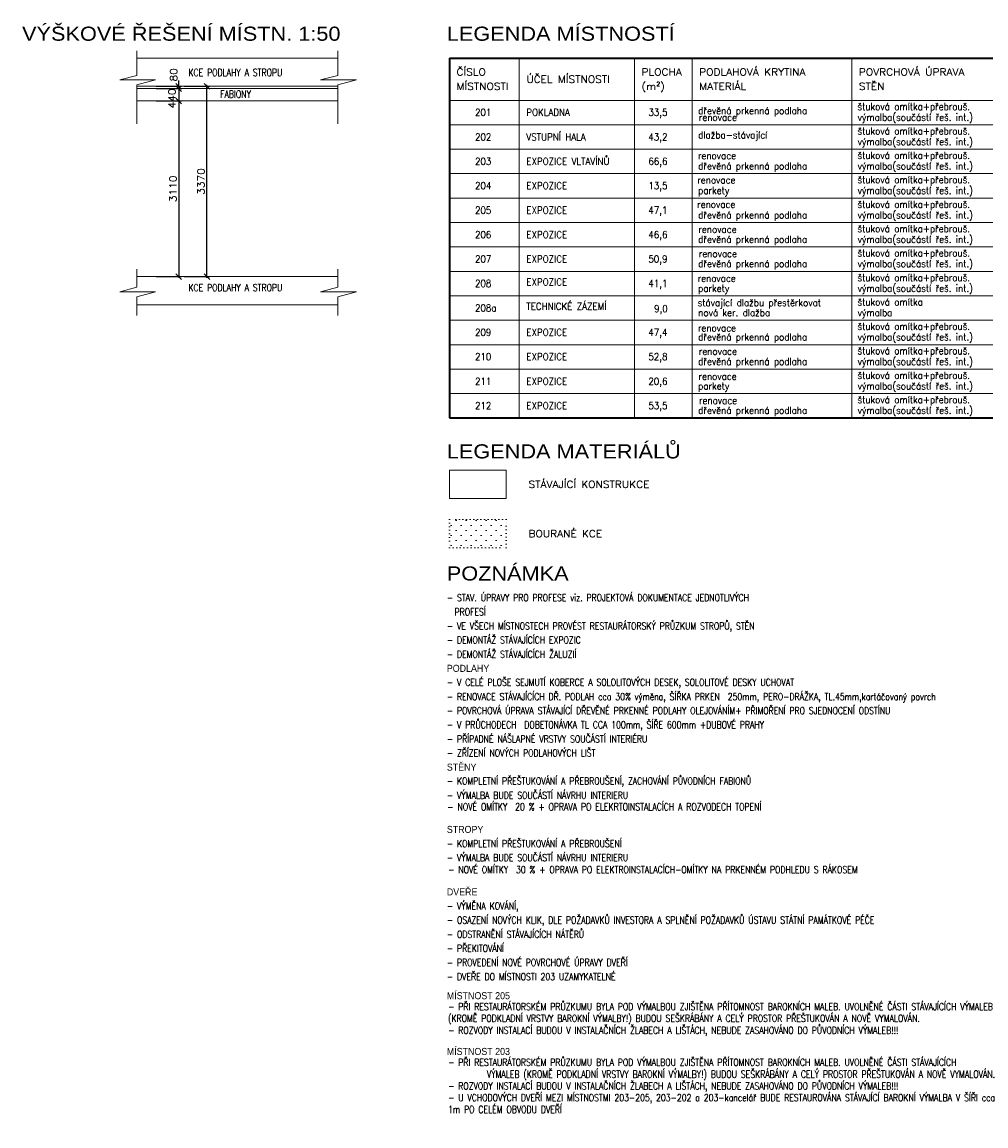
# Model space of a CAD drawing. Header units: millimetres. Extents: x 51292 to 288261, y 1680 to 40825.
# Tile 8 of 10: x 186171 to 220287, y 1735 to 40825. Entities that reach past the tile are written whole.
import ezdxf

# ---------------------------------------------------------------- set-up
doc = ezdxf.new("R2010")
doc.units = ezdxf.units.MM
doc.linetypes.add('TEČKOVANÁ', pattern=[6.35, 0, -6.35])
for name, color, linetype, lineweight in [('Bourání', 6, 'TEČKOVANÁ', 13), ('Koty', 1, 'Continuous', 13), ('Tabulky', 7, 'Continuous', 13), ('Tenká', 7, 'Continuous', 13), ('Text', 40, 'Continuous', 13), ('Tlusta', 6, 'Continuous', 35)]:
    doc.layers.add(name, color=color, linetype=linetype, lineweight=lineweight)
doc.styles.add('ARIAL100', font='arial.ttf', dxfattribs={"width": 0.9})
doc.styles.add('ROMANS100', font='romans.shx', dxfattribs={"width": 0.8})
doc.styles.add('Tom1', font='romans.shx', dxfattribs={"width": 1.1})
doc.styles.add('Tom2', font='arial.ttf', dxfattribs={"width": 1.1})
doc.dimstyles.new('Tom1-100', dxfattribs={"dimtxt": 250, "dimasz": 200, "dimexe": 100, "dimexo": 600, "dimgap": 80, "dimtad": 1, "dimdec": 0, "dimrnd": 5, "dimzin": 1, "dimtxsty": 'Tom1', "dimblk": 'OBLIQUE', "dimcen": 0.09, "dimdle": 50, "dimadec": 0, "dimazin": 0, "dimtfac": 1, "dimtdec": 0, "dimtix": 1, "dimtmove": 2, "dimatfit": 1, "dimldrblk": 'OBLIQUE', "dimfxl": 0, "dimarcsym": 0})

# ---------------------------------------------------------------- blocks, each defined once
blk = doc.blocks.new('_Oblique')
at = {"color": 0, "linetype": 'ByBlock', "lineweight": -2}
blk.add_line((-0.5, -0.5), (0.5, 0.5), dxfattribs=at)
blk = doc.blocks.new('*D60')
at = {"layer": 'Defpoints', "color": 0, "transparency": 16777216}
for p in [(190235, 38552), (190235, 38472), (191716, 38472)]:
    blk.add_point(p, dxfattribs=at)
at = {"layer": 'Koty', "color": 0, "lineweight": -2, "transparency": 16777216}
for p, q in [((191716, 38552), (191716, 38752)), ((190916, 38552), (191816, 38552)), ((190916, 38472), (191816, 38472)), ((191716, 38552), (191716, 38472)), ((191716, 38472), (191716, 38272))]:
    blk.add_line(p, q, dxfattribs=at)
at = {"layer": 'Koty', "color": 0, "lineweight": -2, "transparency": 16777216, "xscale": 200, "yscale": 200, "zscale": 200}
for p, rotation in [((191716, 38552), 270), ((191716, 38472), 90)]:
    blk.add_blockref('_Oblique', p, dxfattribs=dict(at, rotation=rotation))
at = {"layer": 'Koty', "color": 0, "transparency": 16777216, "insert": (191533, 38954), "char_height": 250, "attachment_point": 5, "rotation": 90, "style": 'Tom1'}
blk.add_mtext('80', dxfattribs=at)
blk = doc.blocks.new('*D61')
at = {"layer": 'Defpoints', "color": 0, "transparency": 16777216}
for p in [(190235, 38472), (190235, 38032), (191716, 38032)]:
    blk.add_point(p, dxfattribs=at)
at = {"layer": 'Koty', "color": 0, "lineweight": -2, "transparency": 16777216}
for p, q in [((190916, 38472), (191816, 38472)), ((191716, 38522), (191716, 37982)), ((190916, 38032), (191816, 38032))]:
    blk.add_line(p, q, dxfattribs=at)
at = {"layer": 'Koty', "color": 0, "lineweight": -2, "transparency": 16777216, "xscale": 200, "yscale": 200, "zscale": 200}
for p, rotation in [((191716, 38472), 90), ((191716, 38032), 270)]:
    blk.add_blockref('_Oblique', p, dxfattribs=dict(at, rotation=rotation))
at = {"layer": 'Koty', "color": 0, "transparency": 16777216, "insert": (191481, 38119), "char_height": 250, "attachment_point": 5, "rotation": 90, "style": 'Tom1'}
blk.add_mtext('440', dxfattribs=at)
blk = doc.blocks.new('*D62')
at = {"layer": 'Defpoints', "color": 0, "transparency": 16777216}
for p in [(190235, 38032), (190235, 31812), (191716, 31812)]:
    blk.add_point(p, dxfattribs=at)
at = {"layer": 'Koty', "color": 0, "lineweight": -2, "transparency": 16777216}
for p, q in [((190916, 38032), (191816, 38032)), ((191716, 38082), (191716, 31762)), ((190916, 31812), (191816, 31812))]:
    blk.add_line(p, q, dxfattribs=at)
at = {"layer": 'Koty', "color": 0, "lineweight": -2, "transparency": 16777216, "xscale": 200, "yscale": 200, "zscale": 200}
for p, rotation in [((191716, 38032), 90), ((191716, 31812), 270)]:
    blk.add_blockref('_Oblique', p, dxfattribs=dict(at, rotation=rotation))
at = {"layer": 'Koty', "color": 0, "transparency": 16777216, "insert": (191511, 34922), "char_height": 250, "attachment_point": 5, "rotation": 90, "style": 'Tom1'}
blk.add_mtext('3110', dxfattribs=at)
blk = doc.blocks.new('*D63')
at = {"layer": 'Defpoints', "color": 0, "transparency": 16777216}
for p in [(190235, 38552), (192712, 38552), (190235, 31812)]:
    blk.add_point(p, dxfattribs=at)
at = {"layer": 'Koty', "color": 0, "lineweight": -2, "transparency": 16777216}
for p, q in [((191912, 38552), (192812, 38552)), ((192712, 31762), (192712, 38602)), ((191912, 31812), (192812, 31812))]:
    blk.add_line(p, q, dxfattribs=at)
at = {"layer": 'Koty', "color": 0, "lineweight": -2, "transparency": 16777216, "xscale": 200, "yscale": 200, "zscale": 200}
for p, rotation in [((192712, 38552), 90), ((192712, 31812), 270)]:
    blk.add_blockref('_Oblique', p, dxfattribs=dict(at, rotation=rotation))
at = {"layer": 'Koty', "color": 0, "transparency": 16777216, "insert": (192507, 35182), "char_height": 250, "attachment_point": 5, "rotation": 90, "style": 'Tom1'}
blk.add_mtext('3370', dxfattribs=at)

msp = doc.modelspace()

# ---------------------------------------------------------------- hatches: boundary and pattern name
at = {"layer": 'Bourání'}
h = msp.add_hatch(dxfattribs=at)
h.set_pattern_fill('OMITKA', color=256, scale=250, style=0)
h.set_pattern_definition([(45, (98303.2, -865.13), (-176.7767, 176.7767), [0, -250])])
h.paths.add_polyline_path([(201301.9, 23207.6), (201301.9, 22207.6), (203301.9, 22207.6), (203301.9, 23207.6)])

# ---------------------------------------------------------------- linework, layer by layer
at = {"layer": 'Bourání', "ltscale": 20}
msp.add_lwpolyline([(201301.9, 22207.6), (203301.9, 22207.6), (203301.9, 23207.6), (201301.9, 23207.6)], close=True, dxfattribs=at)
at = {"layer": 'Koty'}
for p, q in [((190235, 39808.8), (190235, 38938.6)), ((197341.3, 39808.8), (197341.3, 38938.6)), ((190235, 38938.6), (189628.1, 38776)), ((189628.1, 38776), (190897.6, 38776)), ((190897.6, 38776), (190235, 38598.4)), ((197341.3, 38938.6), (196734.5, 38776)), ((196734.5, 38776), (198004, 38776)), ((198004, 38776), (197341.3, 38598.4)), ((190235, 38598.4), (190235, 37221.1)), ((197341.3, 38598.4), (197341.3, 37221.1)), ((190235, 32068.8), (190235, 31434.4)), ((197341.3, 32068.8), (197341.3, 31434.4)), ((190235, 31434.4), (189628.1, 31271.8)), ((189628.1, 31271.8), (190897.6, 31271.8)), ((190897.6, 31271.8), (190235, 31094.2)), ((197341.3, 31434.4), (196734.5, 31271.8)), ((196734.5, 31271.8), (198004, 31271.8)), ((198004, 31271.8), (197341.3, 31094.2)), ((190235, 31094.2), (190235, 30436.4)), ((197341.3, 31094.2), (197341.3, 30436.4))]:
    msp.add_line(p, q, dxfattribs=at)
at = {"layer": 'Tabulky'}
for p, q in [((203770, 39552.3), (203770, 26805.6)), ((207848.6, 39552.3), (207848.6, 26805.6)), ((209891.1, 39552.3), (209891.1, 26805.6)), ((215538.8, 39552.3), (215538.8, 26805.6)), ((201301.9, 38052.3), (230541.7, 38052.3)), ((201301.9, 37187.2), (230541.7, 37187.2)), ((201301.9, 36322.1), (230541.7, 36322.1)), ((201301.9, 35456.9), (230541.7, 35456.9)), ((201301.9, 34591.8), (230541.7, 34591.8)), ((201301.9, 33726.7), (230541.7, 33726.7)), ((201301.9, 32861.6), (230541.7, 32861.6)), ((201301.9, 31996.4), (230541.7, 31996.4)), ((201301.9, 31131.3), (230541.7, 31131.3)), ((201301.9, 30266.2), (230541.7, 30266.2)), ((201301.9, 29401), (230541.7, 29401)), ((201301.9, 28535.9), (230541.7, 28535.9)), ((201301.9, 27670.8), (230541.7, 27670.8))]:
    msp.add_line(p, q, dxfattribs=at)
at = {"layer": 'Tenká'}
for p, q in [((197341.3, 39552.3), (190235, 39552.3)), ((197341.3, 38552.3), (190235, 38552.3)), ((197341.3, 38472.3), (190235, 38472.3)), ((197341.3, 38032.3), (190235, 38032.3)), ((197341.3, 31812.3), (190235, 31812.3)), ((197341.3, 30812.3), (190235, 30812.3))]:
    msp.add_line(p, q, dxfattribs=at)
msp.add_lwpolyline([(201301.9, 23957.6), (203301.9, 23957.6), (203301.9, 24957.6), (201301.9, 24957.6)], close=True, dxfattribs=at)
at = {"layer": 'Tlusta'}
for p, q in [((201301.9, 39552.3), (230541.7, 39552.3)), ((201301.9, 39552.3), (201301.9, 26805.6)), ((201301.9, 26805.6), (230541.7, 26805.6))]:
    msp.add_line(p, q, dxfattribs=at)

# ---------------------------------------------------------------- texts
at = {"layer": 'Koty', "style": 'ROMANS100', "width": 0.8}
for s, p in [('KCE PODLAHY A STROPU', (192058.5, 38913.7)), ('FABIONY', (193181.8, 38147.1)), ('KCE PODLAHY A STROPU', (192058.5, 31292.1))]:
    msp.add_text(s, height=250, dxfattribs=at).set_placement(p)
at = {"layer": 'Koty', "char_height": 250, "width": 21111.486, "attachment_point": 1, "style": 'ROMANS100'}
for s, insert in [('- PŘI RESTAURÁTORSKÉM PRŮZKUMU BYLA POD VÝMALBOU ZJIŠTĚNA PŘÍTOMNOST BAROKNÍCH MALEB. UVOLNĚNÉ ČÁSTI STÁVAJÍCÍCH VÝMALEB (KROMĚ PODKLADNÍ VRSTVY BAROKNÍ VÝMALBY!) BUDOU SEŠKRÁBÁNY A CELÝ PROSTOR PŘEŠTUKOVÁN A NOVĚ VYMALOVÁN.\\P- ROZVODY INSTALACÍ BUDOU V INSTALAČNÍCH ŽLABECH A LIŠTÁCH, NEBUDE ZASAHOVÁNO DO PŮVODNÍCH VÝMALEB!!!', (201249.8, 6083)), ('- PŘI RESTAURÁTORSKÉM PRŮZKUMU BYLA POD VÝMALBOU ZJIŠTĚNA PŘÍTOMNOST BAROKNÍCH MALEB. UVOLNĚNÉ ČÁSTI STÁVAJÍCÍCH                     VÝMALEB (KROMĚ PODKLADNÍ VRSTVY BAROKNÍ VÝMALBY!) BUDOU SEŠKRÁBÁNY A CELÝ PROSTOR PŘEŠTUKOVÁN A NOVĚ VYMALOVÁN.\\P- ROZVODY INSTALACÍ BUDOU V INSTALAČNÍCH ŽLABECH A LIŠTÁCH, NEBUDE ZASAHOVÁNO DO PŮVODNÍCH VÝMALEB!!!\\P- U VCHODOVÝCH DVEŘÍ MEZI MÍSTNOSTMI 203-205, 203-202 a 203-kancelář BUDE RESTAUROVÁNA STÁVAJÍCÍ BAROKNÍ VÝMALBA V ŠÍŘI cca 1m PO CELÉM OBVODU DVEŘÍ', (201249.8, 4109.5))]:
    msp.add_mtext(s, dxfattribs=dict(at, insert=insert))
at = {"layer": 'Text'}
for s, height, style, width, p in [('VÝŠKOVÉ ŘEŠENÍ MÍSTN. 1:50', 500, 'Tom2', 1.1, (186169.9, 40162.9)), ('LEGENDA MÍSTNOSTÍ', 500, 'Tom2', 1.1, (201204.8, 40162.9)), ('ČÍSLO', 250, 'Tom1', 1.1, (201551.9, 38927.3)), ('PLOCHA', 250, 'Tom1', 1.1, (208098.6, 38927.3)), ('PODLAHOVÁ KRYTINA', 250, 'Tom1', 1.1, (210141.1, 38927.3)), ('POVRCHOVÁ ÚPRAVA', 250, 'Tom1', 1.1, (215788.8, 38927.3)), ('MÍSTNOSTI', 250, 'Tom1', 1.1, (201551.9, 38427.3)), ('ÚČEL MÍSTNOSTI', 250, 'Tom1', 1.1, (204020, 38677.3)), ('(m²)', 250, 'Tom1', 1.1, (208098.6, 38427.3)), ('MATERIÁL', 250, 'Tom1', 1.1, (210141.1, 38427.3)), ('STĚN', 250, 'Tom1', 1.1, (215788.8, 38427.3)), ('štuková omítka+přebrouš.', 250, 'Tom1', 0.9, (215741.8, 37709.9)), ('201', 250, 'Tom1', 0.9, (202202.9, 37498.7)), ('POKLADNA', 250, 'Tom1', 0.9, (204020, 37498.7)), ('33,5', 250, 'Tom1', 0.9, (208339.8, 37498.7)), ('dřevěná prkenná podlaha', 250, 'Tom1', 0.9, (210103.4, 37563)), ('výmalba(součástí řeš. int.)', 250, 'Tom1', 0.9, (215751.1, 37331.7)), ('renovace', 250, 'Tom1', 0.9, (210127.7, 37330.8)), ('štuková omítka+přebrouš.', 250, 'Tom1', 0.9, (215741.8, 36844.8)), ('202', 250, 'Tom1', 0.9, (202202.9, 36633.6)), ('VSTUPNÍ HALA', 250, 'Tom1', 0.9, (204020, 36633.6)), ('43,2', 250, 'Tom1', 0.9, (208339.8, 36633.6)), ('dlažba-stávající', 250, 'Tom1', 0.9, (210103.4, 36697.9)), ('výmalba(součástí řeš. int.)', 250, 'Tom1', 0.9, (215751.1, 36466.6)), ('203', 250, 'Tom1', 0.9, (202202.9, 35768.4)), ('EXPOZICE VLTAVÍNŮ', 250, 'Tom1', 0.9, (204020, 35768.4)), ('66,6', 250, 'Tom1', 0.9, (208339.8, 35768.4)), ('renovace', 250, 'Tom1', 0.9, (210094.4, 35968.6)), ('štuková omítka+přebrouš.', 250, 'Tom1', 0.9, (215741.8, 35979.7)), ('dřevěná prkenná podlaha', 250, 'Tom1', 0.9, (210103.4, 35601.5)), ('výmalba(součástí řeš. int.)', 250, 'Tom1', 0.9, (215751.1, 35601.5)), ('renovace', 250, 'Tom1', 0.9, (210071.3, 35103.1)), ('štuková omítka+přebrouš.', 250, 'Tom1', 0.9, (215741.8, 35114.5)), ('204', 250, 'Tom1', 0.9, (202202.9, 34903.3)), ('EXPOZICE', 250, 'Tom1', 0.9, (204020, 34903.3)), ('13,5', 250, 'Tom1', 0.9, (208339.8, 34903.3)), ('parkety', 250, 'Tom1', 0.9, (210103.4, 34736.3)), ('výmalba(součástí řeš. int.)', 250, 'Tom1', 0.9, (215751.1, 34736.3)), ('renovace', 250, 'Tom1', 0.9, (210068.6, 34247)), ('štuková omítka+přebrouš.', 250, 'Tom1', 0.9, (215741.8, 34249.4)), ('205', 250, 'Tom1', 0.9, (202202.9, 34038.2)), ('EXPOZICE', 250, 'Tom1', 0.9, (204020, 34038.2)), ('47,1', 250, 'Tom1', 0.9, (208339.8, 34038.2)), ('dřevěná prkenná podlaha', 250, 'Tom1', 0.9, (210103.4, 33871.2)), ('výmalba(součástí řeš. int.)', 250, 'Tom1', 0.9, (215751.1, 33871.2)), ('štuková omítka+přebrouš.', 250, 'Tom1', 0.9, (215741.8, 33384.3)), ('206', 250, 'Tom1', 0.9, (202202.9, 33173.1)), ('EXPOZICE', 250, 'Tom1', 0.9, (204020, 33173.1)), ('46,6', 250, 'Tom1', 0.9, (208339.8, 33173.1)), ('dřevěná prkenná podlaha', 250, 'Tom1', 0.9, (210103.4, 33006.1)), ('renovace', 250, 'Tom1', 0.9, (210108.8, 33365)), ('výmalba(součástí řeš. int.)', 250, 'Tom1', 0.9, (215751.1, 33006.1)), ('207', 250, 'Tom1', 0.9, (202202.9, 32307.9)), ('EXPOZICE', 250, 'Tom1', 0.9, (204020, 32307.9)), ('50,9', 250, 'Tom1', 0.9, (208339.8, 32307.9)), ('renovace', 250, 'Tom1', 0.9, (210123.2, 32503.6)), ('štuková omítka+přebrouš.', 250, 'Tom1', 0.9, (215741.8, 32519.1)), ('dřevěná prkenná podlaha', 250, 'Tom1', 0.9, (210103.4, 32140.9)), ('výmalba(součástí řeš. int.)', 250, 'Tom1', 0.9, (215751.1, 32140.9)), ('208', 250, 'Tom1', 0.9, (202202.9, 31442.8)), ('EXPOZICE', 250, 'Tom1', 0.9, (204020, 31498.7)), ('41,1', 250, 'Tom1', 0.9, (208339.8, 31442.8)), ('renovace', 250, 'Tom1', 0.9, (210083.5, 31624.8)), ('štuková omítka+přebrouš.', 250, 'Tom1', 0.9, (215741.8, 31654)), ('parkety', 250, 'Tom1', 0.9, (210103.4, 31275.8)), ('výmalba(součástí řeš. int.)', 250, 'Tom1', 0.9, (215751.1, 31275.8)), ('TECHNICKÉ ZÁZEMÍ', 250, 'Tom1', 0.9, (204020, 30633.6)), ('stávající dlažbu přestěrkovat', 250, 'Tom1', 0.9, (210083.5, 30759.7)), ('štuková omítka', 250, 'Tom1', 0.9, (215741.8, 30788.9)), ('208a', 250, 'Tom1', 0.9, (202202.9, 30577.7)), ('9,0', 250, 'Tom1', 0.9, (208543.2, 30552.2)), ('nová ker. dlažba', 250, 'Tom1', 0.9, (210103.4, 30410.7)), ('výmalba', 250, 'Tom1', 0.9, (215751.1, 30410.7)), ('štuková omítka+přebrouš.', 250, 'Tom1', 0.9, (215741.8, 29923.8)), ('209', 250, 'Tom1', 0.9, (202202.9, 29712.5)), ('EXPOZICE', 250, 'Tom1', 0.9, (204020, 29712.5)), ('47,4', 250, 'Tom1', 0.9, (208339.8, 29712.5)), ('dřevěná prkenná podlaha', 250, 'Tom1', 0.9, (210103.4, 29545.5)), ('renovace', 250, 'Tom1', 0.9, (210093.6, 29864.1)), ('výmalba(součástí řeš. int.)', 250, 'Tom1', 0.9, (215751.1, 29545.5)), ('štuková omítka+přebrouš.', 250, 'Tom1', 0.9, (215741.8, 29058.6)), ('210', 250, 'Tom1', 0.9, (202202.9, 28847.4)), ('EXPOZICE', 250, 'Tom1', 0.9, (204020, 28847.4)), ('52,8', 250, 'Tom1', 0.9, (208339.8, 28847.4)), ('dřevěná prkenná podlaha', 250, 'Tom1', 0.9, (210103.4, 28680.4)), ('renovace', 250, 'Tom1', 0.9, (210123.8, 29038.9)), ('výmalba(součástí řeš. int.)', 250, 'Tom1', 0.9, (215751.1, 28680.4)), ('211', 250, 'Tom1', 0.9, (202202.9, 27982.3)), ('EXPOZICE', 250, 'Tom1', 0.9, (204020, 27982.3)), ('20,6', 250, 'Tom1', 0.9, (208339.8, 27982.3)), ('renovace', 250, 'Tom1', 0.9, (210115.5, 28159.2)), ('štuková omítka+přebrouš.', 250, 'Tom1', 0.9, (215741.8, 28193.5)), ('parkety', 250, 'Tom1', 0.9, (210103.4, 27815.3)), ('výmalba(součástí řeš. int.)', 250, 'Tom1', 0.9, (215751.1, 27815.3)), ('212', 250, 'Tom1', 0.9, (202202.9, 27117.1)), ('EXPOZICE', 250, 'Tom1', 0.9, (204020, 27117.1)), ('53,5', 250, 'Tom1', 0.9, (208339.8, 27117.1)), ('renovace', 250, 'Tom1', 0.9, (210131.5, 27299)), ('štuková omítka+přebrouš.', 250, 'Tom1', 0.9, (215741.8, 27328.4)), ('dřevěná prkenná podlaha', 250, 'Tom1', 0.9, (210103.4, 26950.2)), ('výmalba(součástí řeš. int.)', 250, 'Tom1', 0.9, (215751.1, 26950.2)), ('LEGENDA MATERIÁLŮ', 500, 'Tom2', 1.1, (201204.8, 25372.6)), ('STÁVAJÍCÍ KONSTRUKCE', 250, 'Tom1', 1.1, (204092.6, 24329.4)), ('BOURANÉ KCE', 250, 'Tom1', 1.1, (204092.6, 22579.4)), ('POZNÁMKA', 500, 'Tom2', 1.1, (201204.8, 21049.5)), ('- STAV. ÚPRAVY PRO PROFESE viz. PROJEKTOVÁ DOKUMENTACE JEDNOTLIVÝCH', 250, 'ROMANS100', 0.8, (201204.8, 20314.2)), ('  PROFESÍ', 250, 'ROMANS100', 0.8, (201204.8, 19814.2)), ('- VE VŠECH MÍSTNOSTECH PROVÉST RESTAURÁTORSKÝ PRŮZKUM STROPŮ, STĚN', 250, 'ROMANS100', 0.8, (201204.8, 19314.2)), ('- DEMONTÁŽ STÁVAJÍCÍCH EXPOZIC', 250, 'ROMANS100', 0.8, (201204.8, 18814.2)), ('- DEMONTÁŽ STÁVAJÍCÍCH ŽALUZIÍ', 250, 'ROMANS100', 0.8, (201204.8, 18314.2)), ('PODLAHY', 250, 'ARIAL100', 0.9, (201204.8, 17814.2)), ('- V CELÉ PLOŠE SEJMUTÍ KOBERCE A SOLOLITOVÝCH DESEK, SOLOLITOVÉ DESKY UCHOVAT', 250, 'ROMANS100', 0.8, (201204.8, 17314.2)), ('- RENOVACE STÁVAJÍCÍCH DŘ. PODLAH cca 30%%% výměna, ŠÍŘKA PRKEN  250mm, PERO-DRÁŽKA, TL.45mm,kartáčovaný povrch', 250, 'ROMANS100', 0.8, (201204.8, 16814.2)), ('- POVRCHOVÁ ÚPRAVA STÁVAJÍCÍ DŘEVĚNÉ PRKENNÉ PODLAHY OLEJOVÁNÍM+ PŘIMOŘENÍ PRO SJEDNOCENÍ ODSTÍNU', 250, 'ROMANS100', 0.8, (201204.8, 16314.2)), ('- V PRŮCHODECH  DOBETONÁVKA TL CCA 100mm, ŠÍŘE 600mm +DUBOVÉ PRAHY', 250, 'ROMANS100', 0.8, (201204.8, 15814.2)), ('- PŘÍPADNÉ NÁŠLAPNÉ VRSTVY SOUČÁSTÍ INTERIÉRU', 250, 'ROMANS100', 0.8, (201204.8, 15314.2)), ('- ZŘÍZENÍ NOVÝCH PODLAHOVÝCH LIŠT', 250, 'ROMANS100', 0.8, (201204.8, 14812.7)), ('STĚNY', 250, 'ARIAL100', 0.9, (201204.8, 14315.4)), ('- KOMPLETNÍ PŘEŠTUKOVÁNÍ A PŘEBROUŠENÍ, ZACHOVÁNÍ PŮVODNÍCH FABIONŮ', 250, 'ROMANS100', 0.8, (201204.8, 13821.5)), ('- VÝMALBA BUDE SOUČÁSTÍ NÁVRHU INTERIERU', 250, 'ROMANS100', 0.8, (201204.8, 13321.5)), ('- NOVÉ OMÍTKY  20 %%% + OPRAVA PO ELEKRTOINSTALACÍCH A ROZVODECH TOPENÍ', 250, 'ROMANS100', 0.8, (201223.1, 12909.9)), ('STROPY', 250, 'ARIAL100', 0.9, (201204.8, 12110.1)), ('- KOMPLETNÍ PŘEŠTUKOVÁNÍ A PŘEBROUŠENÍ', 250, 'ROMANS100', 0.8, (201204.8, 11605.6)), ('- VÝMALBA BUDE SOUČÁSTÍ NÁVRHU INTERIERU', 250, 'ROMANS100', 0.8, (201204.8, 11105.6)), ('- NOVÉ OMÍTKY  30 %%% + OPRAVA PO ELEKTROINSTALACÍCH-OMÍTKY NA PRKENNÉM PODHLEDU S RÁKOSEM', 250, 'ROMANS100', 0.8, (201252.4, 10685.9)), ('DVEŘE', 250, 'ARIAL100', 0.9, (201204.8, 9897.3)), ('- VÝMĚNA KOVÁNÍ, ', 250, 'ROMANS100', 0.8, (201204.8, 9397.3)), ('- OSAZENÍ NOVÝCH KLIK, DLE POŽADAVKŮ INVESTORA A SPLNĚNÍ POŽADAVKŮ ÚSTAVU STÁTNÍ PAMÁTKOVÉ PÉČE', 250, 'ROMANS100', 0.8, (201204.8, 8897.3)), ('- ODSTRANĚNÍ STÁVAJÍCÍCH NÁTĚRŮ', 250, 'ROMANS100', 0.8, (201204.8, 8397.3)), ('- PŘEKITOVÁNÍ', 250, 'ROMANS100', 0.8, (201204.8, 7897.3)), ('- PROVEDENÍ NOVÉ POVRCHOVÉ ÚPRAVY DVEŘÍ', 250, 'ROMANS100', 0.8, (201204.8, 7397.3)), ('- DVEŘE DO MÍSTNOSTI 203 UZAMYKATELNÉ', 250, 'ROMANS100', 0.8, (201204.8, 6897.3)), ('MÍSTNOST 205', 250, 'ARIAL100', 0.9, (201204.8, 6221.4)), ('MÍSTNOST 203', 250, 'ARIAL100', 0.9, (201204.8, 4247.8))]:
    msp.add_text(s, height=height, dxfattribs=dict(at, style=style, width=width)).set_placement(p)

# ---------------------------------------------------------------- dimensions: what is measured, and where the dimension line sits
at = {"layer": 'Koty'}
for base, p1, p2, picture, middle in [((191715.6, 38472.3), (190235, 38552.3), (190235, 38472.3), '*D60', (191533, 38954.4)), ((191715.6, 38032.3), (190235, 38472.3), (190235, 38032.3), '*D61', (191480.9, 38119.1))]:
    dim = msp.add_linear_dim(base=base, p1=p1, p2=p2, angle=90, dimstyle='Tom1-100', dxfattribs=at)
    dim.commit()
    dim.dimension.update_dxf_attribs({"geometry": picture, "text_midpoint": middle, "dimtype": 160})
for base, p1, p2, text, picture, middle in [((192712, 38552.3), (190235, 31812.3), (190235, 38552.3), '3370', '*D63', (192507, 35182.3)), ((191715.6, 31812.3), (190235, 38032.3), (190235, 31812.3), '3110', '*D62', (191510.6, 34922.3))]:
    dim = msp.add_linear_dim(base=base, p1=p1, p2=p2, angle=90, text=text, dimstyle='Tom1-100', dxfattribs=at)
    dim.commit()
    dim.dimension.update_dxf_attribs({"geometry": picture, "text_midpoint": middle})

doc.saveas('drawing.dxf')
